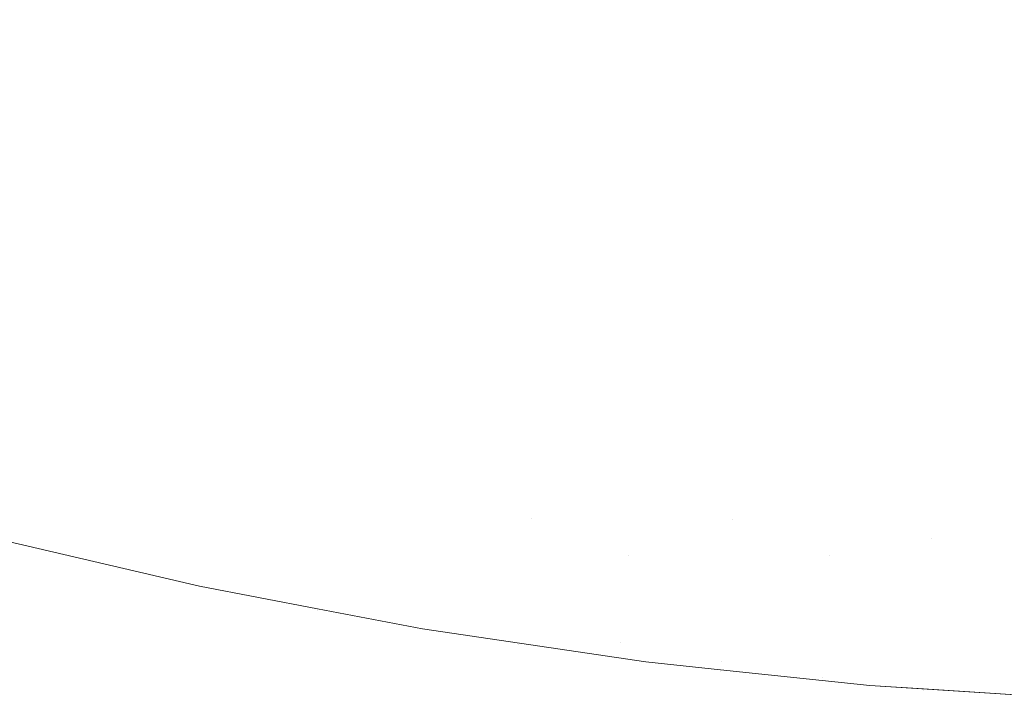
# Model space of a CAD drawing. Header units: centimetres. Extents: x -21.6 to 22.7, y 3.4 to 5.2.
# Tile 113 of 256: x -6.5762 to -6.5511, y 3.7003 to 3.7177. Entities that reach past the tile are written whole.
import ezdxf

# ---------------------------------------------------------------- set-up
doc = ezdxf.new("R2010")
doc.units = ezdxf.units.CM
doc.header["$LTSCALE"] = 2.54
doc.layers.add('Lucido design-1', color=7, linetype='Continuous')

# ---------------------------------------------------------------- blocks, each defined once
blk = doc.blocks.new('Gruppo-4-1')
at = {"color": 7, "linetype": 'Continuous', "lineweight": 9}
blk.add_3dface([(-21.503423, 5.100212, -1872.215514), (-21.503423, 3.500212, -1872.215514), (22.630348, 3.500212, -1872.215514), (22.630348, 5.100212, -1872.215514)], dxfattribs=at)
for points, invisible_edges in [([(-6.571413, 3.718365, -1872.662952), (-6.571201, 3.719713, -1872.660793), (-6.566534, 3.718741, -1872.660793), (-6.566711, 3.717386, -1872.662952)], 15), ([(-6.571413, 3.718365, -1872.662952), (-6.571616, 3.717075, -1872.665138), (-6.576309, 3.718234, -1872.665138), (-6.576073, 3.719516, -1872.662952)], 15), ([(-6.556994, 3.718742, -1872.658665), (-6.557105, 3.717318, -1872.660793), (-6.561833, 3.717942, -1872.660793), (-6.561685, 3.719362, -1872.658665)], 15), ([(-6.566711, 3.717386, -1872.662952), (-6.566534, 3.718741, -1872.660793), (-6.561833, 3.717942, -1872.660793), (-6.561975, 3.716581, -1872.662952)], 15), ([(-6.552282, 3.718299, -1872.658665), (-6.552356, 3.716871, -1872.660793), (-6.557105, 3.717318, -1872.660793), (-6.556994, 3.718742, -1872.658665)], 15), ([(-6.576534, 3.717012, -1872.66735), (-6.576309, 3.718234, -1872.665138), (-6.571616, 3.717075, -1872.665138), (-6.571809, 3.715845, -1872.66735)], 15), ([(-6.566711, 3.717386, -1872.662952), (-6.566881, 3.716089, -1872.665138), (-6.571616, 3.717075, -1872.665138), (-6.571413, 3.718365, -1872.662952)], 15), ([(-6.547556, 3.718032, -1872.658665), (-6.547593, 3.716602, -1872.660793), (-6.552356, 3.716871, -1872.660793), (-6.552282, 3.718299, -1872.658665)], 15), ([(-6.561975, 3.716581, -1872.662952), (-6.561833, 3.717942, -1872.660793), (-6.557105, 3.717318, -1872.660793), (-6.557212, 3.715952, -1872.662952)], 15), ([(-6.561975, 3.716581, -1872.662952), (-6.562111, 3.715278, -1872.665138), (-6.566881, 3.716089, -1872.665138), (-6.566711, 3.717386, -1872.662952)], 15), ([(-6.557212, 3.715952, -1872.662952), (-6.557105, 3.717318, -1872.660793), (-6.552356, 3.716871, -1872.660793), (-6.552427, 3.715501, -1872.662952)], 15), ([(-6.571809, 3.715845, -1872.66735), (-6.571993, 3.714674, -1872.669585), (-6.576748, 3.715848, -1872.669585), (-6.576534, 3.717012, -1872.66735)], 15), ([(-6.571809, 3.715845, -1872.66735), (-6.571616, 3.717075, -1872.665138), (-6.566881, 3.716089, -1872.665138), (-6.567042, 3.714852, -1872.66735)], 15), ([(-6.552427, 3.715501, -1872.662952), (-6.552356, 3.716871, -1872.660793), (-6.547593, 3.716602, -1872.660793), (-6.547628, 3.715231, -1872.662952)], 15), ([(-6.557212, 3.715952, -1872.662952), (-6.557314, 3.714645, -1872.665138), (-6.562111, 3.715278, -1872.665138), (-6.561975, 3.716581, -1872.662952)], 15), ([(-6.567042, 3.714852, -1872.66735), (-6.566881, 3.716089, -1872.665138), (-6.562111, 3.715278, -1872.665138), (-6.562241, 3.714035, -1872.66735)], 15), ([(-6.552427, 3.715501, -1872.662952), (-6.552495, 3.714191, -1872.665138), (-6.557314, 3.714645, -1872.665138), (-6.557212, 3.715952, -1872.662952)], 15), ([(-6.576951, 3.714744, -1872.67184), (-6.576748, 3.715848, -1872.669585), (-6.571993, 3.714674, -1872.669585), (-6.572168, 3.713563, -1872.67184)], 15), ([(-6.567042, 3.714852, -1872.66735), (-6.567196, 3.713675, -1872.669585), (-6.571993, 3.714674, -1872.669585), (-6.571809, 3.715845, -1872.66735)], 15), ([(-6.547628, 3.715231, -1872.662952), (-6.547662, 3.713919, -1872.665138), (-6.552495, 3.714191, -1872.665138), (-6.552427, 3.715501, -1872.662952)], 15), ([(-6.562241, 3.714035, -1872.66735), (-6.562111, 3.715278, -1872.665138), (-6.557314, 3.714645, -1872.665138), (-6.557411, 3.713398, -1872.66735)], 15), ([(-6.572168, 3.713563, -1872.67184), (-6.572333, 3.712513, -1872.674113), (-6.577143, 3.713701, -1872.674113), (-6.576951, 3.714744, -1872.67184)], 15), ([(-6.572168, 3.713563, -1872.67184), (-6.571993, 3.714674, -1872.669585), (-6.567196, 3.713675, -1872.669585), (-6.567342, 3.712558, -1872.67184)], 15), ([(-6.562241, 3.714035, -1872.66735), (-6.562364, 3.712853, -1872.669585), (-6.567196, 3.713675, -1872.669585), (-6.567042, 3.714852, -1872.66735)], 15), ([(-6.557411, 3.713398, -1872.66735), (-6.557314, 3.714645, -1872.665138), (-6.552495, 3.714191, -1872.665138), (-6.55256, 3.712941, -1872.66735)], 15), ([(-6.55256, 3.712941, -1872.66735), (-6.552495, 3.714191, -1872.665138), (-6.547662, 3.713919, -1872.665138), (-6.547695, 3.712667, -1872.66735)], 15), ([(-6.557411, 3.713398, -1872.66735), (-6.557504, 3.712212, -1872.669585), (-6.562364, 3.712853, -1872.669585), (-6.562241, 3.714035, -1872.66735)], 15), ([(-6.577324, 3.712718, -1872.676402), (-6.577143, 3.713701, -1872.674113), (-6.572333, 3.712513, -1872.674113), (-6.572488, 3.711524, -1872.676402)], 15), ([(-6.567342, 3.712558, -1872.67184), (-6.567196, 3.713675, -1872.669585), (-6.562364, 3.712853, -1872.669585), (-6.562481, 3.711732, -1872.67184)], 15), ([(-6.567342, 3.712558, -1872.67184), (-6.56748, 3.711502, -1872.674113), (-6.572333, 3.712513, -1872.674113), (-6.572168, 3.713563, -1872.67184)], 15), ([(-6.55256, 3.712941, -1872.66735), (-6.552622, 3.711752, -1872.669585), (-6.557504, 3.712212, -1872.669585), (-6.557411, 3.713398, -1872.66735)], 15), ([(-6.547695, 3.712667, -1872.66735), (-6.547726, 3.711476, -1872.669585), (-6.552622, 3.711752, -1872.669585), (-6.55256, 3.712941, -1872.66735)], 15), ([(-6.572488, 3.711524, -1872.676402), (-6.572634, 3.710596, -1872.678705), (-6.577494, 3.711796, -1872.678705), (-6.577324, 3.712718, -1872.676402)], 15), ([(-6.562481, 3.711732, -1872.67184), (-6.562364, 3.712853, -1872.669585), (-6.557504, 3.712212, -1872.669585), (-6.557592, 3.711086, -1872.67184)], 15), ([(-6.572488, 3.711524, -1872.676402), (-6.572333, 3.712513, -1872.674113), (-6.56748, 3.711502, -1872.674113), (-6.56761, 3.710508, -1872.676402)], 15), ([(-6.562481, 3.711732, -1872.67184), (-6.562592, 3.710671, -1872.674113), (-6.56748, 3.711502, -1872.674113), (-6.567342, 3.712558, -1872.67184)], 15), ([(-6.557592, 3.711086, -1872.67184), (-6.557504, 3.712212, -1872.669585), (-6.552622, 3.711752, -1872.669585), (-6.552681, 3.710624, -1872.67184)], 15), ([(-6.577652, 3.710934, -1872.681018), (-6.577494, 3.711796, -1872.678705), (-6.572634, 3.710596, -1872.678705), (-6.572771, 3.709728, -1872.681018)], 15), ([(-6.557592, 3.711086, -1872.67184), (-6.557675, 3.710022, -1872.674113), (-6.562592, 3.710671, -1872.674113), (-6.562481, 3.711732, -1872.67184)], 15), ([(-6.552681, 3.710624, -1872.67184), (-6.552622, 3.711752, -1872.669585), (-6.547726, 3.711476, -1872.669585), (-6.547755, 3.710346, -1872.67184)], 15), ([(-6.56761, 3.710508, -1872.676402), (-6.567732, 3.709575, -1872.678705), (-6.572634, 3.710596, -1872.678705), (-6.572488, 3.711524, -1872.676402)], 15), ([(-6.56761, 3.710508, -1872.676402), (-6.56748, 3.711502, -1872.674113), (-6.562592, 3.710671, -1872.674113), (-6.562696, 3.709672, -1872.676402)], 15), ([(-6.572771, 3.709728, -1872.681018), (-6.572897, 3.708922, -1872.683339), (-6.5778, 3.710132, -1872.683339), (-6.577652, 3.710934, -1872.681018)], 15), ([(-6.552681, 3.710624, -1872.67184), (-6.552736, 3.709557, -1872.674113), (-6.557675, 3.710022, -1872.674113), (-6.557592, 3.711086, -1872.67184)], 15), ([(-6.562696, 3.709672, -1872.676402), (-6.562592, 3.710671, -1872.674113), (-6.557675, 3.710022, -1872.674113), (-6.557753, 3.70902, -1872.676402)], 15), ([(-6.572771, 3.709728, -1872.681018), (-6.572634, 3.710596, -1872.678705), (-6.567732, 3.709575, -1872.678705), (-6.567846, 3.708703, -1872.681018)], 15), ([(-6.562696, 3.709672, -1872.676402), (-6.562794, 3.708735, -1872.678705), (-6.567732, 3.709575, -1872.678705), (-6.56761, 3.710508, -1872.676402)], 15), ([(-6.547755, 3.710346, -1872.67184), (-6.547783, 3.709278, -1872.674113), (-6.552736, 3.709557, -1872.674113), (-6.552681, 3.710624, -1872.67184)], 15), ([(-6.577936, 3.709391, -1872.685667), (-6.5778, 3.710132, -1872.683339), (-6.572897, 3.708922, -1872.683339), (-6.573015, 3.708176, -1872.685667)], 15), ([(-6.557753, 3.70902, -1872.676402), (-6.557675, 3.710022, -1872.674113), (-6.552736, 3.709557, -1872.674113), (-6.552788, 3.708553, -1872.676402)], 15), ([(-6.567846, 3.708703, -1872.681018), (-6.567952, 3.707892, -1872.683339), (-6.572897, 3.708922, -1872.683339), (-6.572771, 3.709728, -1872.681018)], 15), ([(-6.557753, 3.70902, -1872.676402), (-6.557826, 3.708079, -1872.678705), (-6.562794, 3.708735, -1872.678705), (-6.562696, 3.709672, -1872.676402)], 15), ([(-6.573015, 3.708176, -1872.685667), (-6.573123, 3.70749, -1872.687998), (-6.578062, 3.708709, -1872.687998), (-6.577936, 3.709391, -1872.685667)], 15), ([(-6.567846, 3.708703, -1872.681018), (-6.567732, 3.709575, -1872.678705), (-6.562794, 3.708735, -1872.678705), (-6.562885, 3.707859, -1872.681018)], 15), ([(-6.552788, 3.708553, -1872.676402), (-6.552736, 3.709557, -1872.674113), (-6.547783, 3.709278, -1872.674113), (-6.547809, 3.708272, -1872.676402)], 15), ([(-6.573015, 3.708176, -1872.685667), (-6.572897, 3.708922, -1872.683339), (-6.567952, 3.707892, -1872.683339), (-6.56805, 3.707141, -1872.685667)], 15), ([(-6.552788, 3.708553, -1872.676402), (-6.552837, 3.70761, -1872.678705), (-6.557826, 3.708079, -1872.678705), (-6.557753, 3.70902, -1872.676402)], 15), ([(-6.578176, 3.708087, -1872.690331), (-6.578062, 3.708709, -1872.687998), (-6.573123, 3.70749, -1872.687998), (-6.573221, 3.706864, -1872.690331)], 15), ([(-6.562885, 3.707859, -1872.681018), (-6.56297, 3.707045, -1872.683339), (-6.567952, 3.707892, -1872.683339), (-6.567846, 3.708703, -1872.681018)], 15), ([(-6.562885, 3.707859, -1872.681018), (-6.562794, 3.708735, -1872.678705), (-6.557826, 3.708079, -1872.678705), (-6.557895, 3.7072, -1872.681018)], 15), ([(-6.547809, 3.708272, -1872.676402), (-6.547834, 3.707327, -1872.678705), (-6.552837, 3.70761, -1872.678705), (-6.552788, 3.708553, -1872.676402)], 15), ([(-6.56805, 3.707141, -1872.685667), (-6.56814, 3.706452, -1872.687998), (-6.573123, 3.70749, -1872.687998), (-6.573015, 3.708176, -1872.685667)], 15), ([(-6.573221, 3.706864, -1872.690331), (-6.57331, 3.706297, -1872.692664), (-6.57828, 3.707524, -1872.692664), (-6.578176, 3.708087, -1872.690331)], 15), ([(-6.56805, 3.707141, -1872.685667), (-6.567952, 3.707892, -1872.683339), (-6.56297, 3.707045, -1872.683339), (-6.563049, 3.706291, -1872.685667)], 15), ([(-6.557895, 3.7072, -1872.681018), (-6.557826, 3.708079, -1872.678705), (-6.552837, 3.70761, -1872.678705), (-6.552883, 3.706729, -1872.681018)], 15), ([(-6.557895, 3.7072, -1872.681018), (-6.557959, 3.706383, -1872.683339), (-6.56297, 3.707045, -1872.683339), (-6.562885, 3.707859, -1872.681018)], 15), ([(-6.578373, 3.707018, -1872.694993), (-6.57828, 3.707524, -1872.692664), (-6.57331, 3.706297, -1872.692664), (-6.57339, 3.705788, -1872.694993)], 15), ([(-6.573221, 3.706864, -1872.690331), (-6.573123, 3.70749, -1872.687998), (-6.56814, 3.706452, -1872.687998), (-6.568222, 3.705822, -1872.690331)], 15), ([(-6.552883, 3.706729, -1872.681018), (-6.552837, 3.70761, -1872.678705), (-6.547834, 3.707327, -1872.678705), (-6.547857, 3.706445, -1872.681018)], 15), ([(-6.563049, 3.706291, -1872.685667), (-6.563121, 3.705598, -1872.687998), (-6.56814, 3.706452, -1872.687998), (-6.56805, 3.707141, -1872.685667)], 15), ([(-6.552883, 3.706729, -1872.681018), (-6.552926, 3.705909, -1872.683339), (-6.557959, 3.706383, -1872.683339), (-6.557895, 3.7072, -1872.681018)], 15), ([(-6.57339, 3.705788, -1872.694993), (-6.573461, 3.705337, -1872.697318), (-6.578455, 3.706571, -1872.697318), (-6.578373, 3.707018, -1872.694993)], 15), ([(-6.563049, 3.706291, -1872.685667), (-6.56297, 3.707045, -1872.683339), (-6.557959, 3.706383, -1872.683339), (-6.558018, 3.705627, -1872.685667)], 15), ([(-6.568222, 3.705822, -1872.690331), (-6.568297, 3.705252, -1872.692664), (-6.57331, 3.706297, -1872.692664), (-6.573221, 3.706864, -1872.690331)], 15), ([(-6.547857, 3.706445, -1872.681018), (-6.547878, 3.705625, -1872.683339), (-6.552926, 3.705909, -1872.683339), (-6.552883, 3.706729, -1872.681018)], 15), ([(-6.578527, 3.706179, -1872.699636), (-6.578455, 3.706571, -1872.697318), (-6.573461, 3.705337, -1872.697318), (-6.573523, 3.704944, -1872.699636)], 15), ([(-6.568222, 3.705822, -1872.690331), (-6.56814, 3.706452, -1872.687998), (-6.563121, 3.705598, -1872.687998), (-6.563187, 3.704966, -1872.690331)], 15), ([(-6.558018, 3.705627, -1872.685667), (-6.557959, 3.706383, -1872.683339), (-6.552926, 3.705909, -1872.683339), (-6.552965, 3.705152, -1872.685667)], 15), ([(-6.573523, 3.704944, -1872.699636), (-6.573576, 3.704606, -1872.701944), (-6.578589, 3.705844, -1872.701944), (-6.578527, 3.706179, -1872.699636)], 15), ([(-6.57339, 3.705788, -1872.694993), (-6.57331, 3.706297, -1872.692664), (-6.568297, 3.705252, -1872.692664), (-6.568364, 3.704741, -1872.694993)], 15), ([(-6.558018, 3.705627, -1872.685667), (-6.558072, 3.704932, -1872.687998), (-6.563121, 3.705598, -1872.687998), (-6.563049, 3.706291, -1872.685667)], 15), ([(-6.552965, 3.705152, -1872.685667), (-6.552926, 3.705909, -1872.683339), (-6.547878, 3.705625, -1872.683339), (-6.547898, 3.704866, -1872.685667)], 15), ([(-6.578641, 3.705563, -1872.704243), (-6.578589, 3.705844, -1872.701944), (-6.573576, 3.704606, -1872.701944), (-6.57362, 3.704323, -1872.704243)], 15), ([(-6.568364, 3.704741, -1872.694993), (-6.568423, 3.704288, -1872.697318), (-6.573461, 3.705337, -1872.697318), (-6.57339, 3.705788, -1872.694993)], 15), ([(-6.563187, 3.704966, -1872.690331), (-6.563247, 3.704394, -1872.692664), (-6.568297, 3.705252, -1872.692664), (-6.568222, 3.705822, -1872.690331)], 15), ([(-6.552965, 3.705152, -1872.685667), (-6.553001, 3.704455, -1872.687998), (-6.558072, 3.704932, -1872.687998), (-6.558018, 3.705627, -1872.685667)], 15), ([(-6.57362, 3.704323, -1872.704243), (-6.573656, 3.704094, -1872.706529), (-6.578683, 3.705336, -1872.706529), (-6.578641, 3.705563, -1872.704243)], 15), ([(-6.563187, 3.704966, -1872.690331), (-6.563121, 3.705598, -1872.687998), (-6.558072, 3.704932, -1872.687998), (-6.558122, 3.704298, -1872.690331)], 15), ([(-6.573684, 3.703919, -1872.7088), (-6.573704, 3.703795, -1872.711056), (-6.578737, 3.705038, -1872.711056), (-6.578715, 3.705161, -1872.7088)], 15), ([(-6.578715, 3.705161, -1872.7088), (-6.578683, 3.705336, -1872.706529), (-6.573656, 3.704094, -1872.706529), (-6.573684, 3.703919, -1872.7088)], 15), ([(-6.573523, 3.704944, -1872.699636), (-6.573461, 3.705337, -1872.697318), (-6.568423, 3.704288, -1872.697318), (-6.568475, 3.703892, -1872.699636)], 15), ([(-6.568364, 3.704741, -1872.694993), (-6.568297, 3.705252, -1872.692664), (-6.563247, 3.704394, -1872.692664), (-6.5633, 3.70388, -1872.694993)], 15), ([(-6.547898, 3.704866, -1872.685667), (-6.547916, 3.704168, -1872.687998), (-6.553001, 3.704455, -1872.687998), (-6.552965, 3.705152, -1872.685667)], 15), ([(-6.578776, 3.704828, -1872.920311), (-6.578764, 3.704891, -1872.918688), (-6.573727, 3.703648, -1872.918688), (-6.573737, 3.703584, -1872.920311)], 15), ([(-6.573721, 3.703685, -1872.917089), (-6.573727, 3.703648, -1872.918688), (-6.578764, 3.704891, -1872.918688), (-6.578758, 3.704928, -1872.917089)], 15), ([(-6.573721, 3.703685, -1872.917089), (-6.578758, 3.704928, -1872.917089), (-6.577308, 3.704563, -1872.915514)], 11), ([(-6.578751, 3.704965, -1872.713294), (-6.578737, 3.705038, -1872.711056), (-6.573704, 3.703795, -1872.711056), (-6.573715, 3.703721, -1872.713294)], 15), ([(-6.577308, 3.704563, -1872.715514), (-6.578751, 3.704965, -1872.713294), (-6.573715, 3.703721, -1872.713294)], 11), ([(-6.568475, 3.703892, -1872.699636), (-6.568519, 3.703552, -1872.701944), (-6.573576, 3.704606, -1872.701944), (-6.573523, 3.704944, -1872.699636)], 15), ([(-6.56071, 3.704035, -1872.692664), (-6.563247, 3.704394, -1872.692664), (-6.563187, 3.704966, -1872.690331)], 11), ([(-6.563187, 3.704966, -1872.690331), (-6.558122, 3.704298, -1872.690331), (-6.56071, 3.704035, -1872.692664)], 11), ([(-6.55558, 3.704034, -1872.690331), (-6.558122, 3.704298, -1872.690331), (-6.558072, 3.704932, -1872.687998)], 11), ([(-6.558072, 3.704932, -1872.687998), (-6.553001, 3.704455, -1872.687998), (-6.55558, 3.704034, -1872.690331)], 11), ([(-6.57377, 3.703373, -1872.923631), (-6.573793, 3.703223, -1872.925326), (-6.578842, 3.704469, -1872.925326), (-6.578815, 3.704618, -1872.923631)], 15), ([(-6.578815, 3.704618, -1872.923631), (-6.578793, 3.704738, -1872.921959), (-6.573751, 3.703493, -1872.921959), (-6.57377, 3.703373, -1872.923631)], 15), ([(-6.573737, 3.703584, -1872.920311), (-6.573751, 3.703493, -1872.921959), (-6.578793, 3.704738, -1872.921959), (-6.578776, 3.704828, -1872.920311)], 15), ([(-6.5633, 3.70388, -1872.694993), (-6.563348, 3.703425, -1872.697318), (-6.568423, 3.704288, -1872.697318), (-6.568364, 3.704741, -1872.694993)], 15), ([(-6.578875, 3.704289, -1872.927046), (-6.578842, 3.704469, -1872.925326), (-6.573793, 3.703223, -1872.925326), (-6.573822, 3.703042, -1872.927046)], 15), ([(-6.577308, 3.704563, -1872.915514), (-6.571642, 3.703241, -1872.915514), (-6.573721, 3.703685, -1872.917089)], 10), ([(-6.577308, 3.704563, -1872.915514), (-6.577308, 3.704563, -1872.715514), (-6.571642, 3.703241, -1872.715514), (-6.571642, 3.703241, -1872.915514)], 5), ([(-6.573715, 3.703721, -1872.713294), (-6.571642, 3.703241, -1872.715514), (-6.577308, 3.704563, -1872.715514)], 9), ([(-6.57362, 3.704323, -1872.704243), (-6.573576, 3.704606, -1872.701944), (-6.568519, 3.703552, -1872.701944), (-6.568556, 3.703268, -1872.704243)], 15), ([(-6.560757, 3.70352, -1872.694993), (-6.5633, 3.70388, -1872.694993), (-6.563247, 3.704394, -1872.692664), (-6.56071, 3.704035, -1872.692664)], 15), ([(-6.553001, 3.704455, -1872.687998), (-6.553034, 3.703819, -1872.690331), (-6.55558, 3.704034, -1872.690331)], 11), ([(-6.550485, 3.703651, -1872.690331), (-6.553034, 3.703819, -1872.690331), (-6.553001, 3.704455, -1872.687998)], 11), ([(-6.553001, 3.704455, -1872.687998), (-6.547916, 3.704168, -1872.687998), (-6.550485, 3.703651, -1872.690331)], 11), ([(-6.573822, 3.703042, -1872.927046), (-6.573856, 3.702827, -1872.928788), (-6.578914, 3.704077, -1872.928788), (-6.578875, 3.704289, -1872.927046)], 15), ([(-6.568556, 3.703268, -1872.704243), (-6.568586, 3.703038, -1872.706529), (-6.573656, 3.704094, -1872.706529), (-6.57362, 3.704323, -1872.704243)], 15), ([(-6.568475, 3.703892, -1872.699636), (-6.568423, 3.704288, -1872.697318), (-6.563348, 3.703425, -1872.697318), (-6.563389, 3.703027, -1872.699636)], 15), ([(-6.558122, 3.704298, -1872.690331), (-6.558167, 3.703723, -1872.692664), (-6.56071, 3.704035, -1872.692664)], 11), ([(-6.555618, 3.703459, -1872.692664), (-6.558167, 3.703723, -1872.692664), (-6.558122, 3.704298, -1872.690331), (-6.55558, 3.704034, -1872.690331)], 15), ([(-6.57896, 3.70383, -1872.930554), (-6.578914, 3.704077, -1872.928788), (-6.573856, 3.702827, -1872.928788), (-6.573895, 3.702579, -1872.930554)], 15), ([(-6.568609, 3.702861, -1872.7088), (-6.568625, 3.702737, -1872.711056), (-6.573704, 3.703795, -1872.711056), (-6.573684, 3.703919, -1872.7088)], 15), ([(-6.573684, 3.703919, -1872.7088), (-6.573656, 3.704094, -1872.706529), (-6.568586, 3.703038, -1872.706529), (-6.568609, 3.702861, -1872.7088)], 15), ([(-6.563389, 3.703027, -1872.699636), (-6.563425, 3.702686, -1872.701944), (-6.568519, 3.703552, -1872.701944), (-6.568475, 3.703892, -1872.699636)], 15), ([(-6.560798, 3.703064, -1872.697318), (-6.563348, 3.703425, -1872.697318), (-6.5633, 3.70388, -1872.694993), (-6.560757, 3.70352, -1872.694993)], 15), ([(-6.56071, 3.704035, -1872.692664), (-6.558167, 3.703723, -1872.692664), (-6.558207, 3.703208, -1872.694993), (-6.560757, 3.70352, -1872.694993)], 15), ([(-6.55558, 3.704034, -1872.690331), (-6.553034, 3.703819, -1872.690331), (-6.553064, 3.703243, -1872.692664), (-6.555618, 3.703459, -1872.692664)], 15), ([(-6.573895, 3.702579, -1872.930554), (-6.573939, 3.702296, -1872.932342), (-6.579012, 3.703548, -1872.932342), (-6.57896, 3.70383, -1872.930554)], 15), ([(-6.573737, 3.703584, -1872.920311), (-6.573727, 3.703648, -1872.918688), (-6.568645, 3.702589, -1872.918688), (-6.568653, 3.702525, -1872.920311)], 15), ([(-6.56864, 3.702626, -1872.917089), (-6.568645, 3.702589, -1872.918688), (-6.573727, 3.703648, -1872.918688), (-6.573721, 3.703685, -1872.917089)], 15), ([(-6.56864, 3.702626, -1872.917089), (-6.573721, 3.703685, -1872.917089), (-6.571642, 3.703241, -1872.915514)], 11), ([(-6.573715, 3.703721, -1872.713294), (-6.573704, 3.703795, -1872.711056), (-6.568625, 3.702737, -1872.711056), (-6.568635, 3.702663, -1872.713294)], 15), ([(-6.571642, 3.703241, -1872.715514), (-6.573715, 3.703721, -1872.713294), (-6.568635, 3.702663, -1872.713294)], 11), ([(-6.555651, 3.702943, -1872.694993), (-6.558207, 3.703208, -1872.694993), (-6.558167, 3.703723, -1872.692664), (-6.555618, 3.703459, -1872.692664)], 15), ([(-6.550507, 3.703074, -1872.692664), (-6.553064, 3.703243, -1872.692664), (-6.553034, 3.703819, -1872.690331), (-6.550485, 3.703651, -1872.690331)], 15), ([(-6.57907, 3.70323, -1872.934153), (-6.579012, 3.703548, -1872.932342), (-6.573939, 3.702296, -1872.932342), (-6.57399, 3.701975, -1872.934153)], 15), ([(-6.568681, 3.702313, -1872.923631), (-6.568701, 3.702162, -1872.925326), (-6.573793, 3.703223, -1872.925326), (-6.57377, 3.703373, -1872.923631)], 15), ([(-6.57377, 3.703373, -1872.923631), (-6.573751, 3.703493, -1872.921959), (-6.568665, 3.702433, -1872.921959), (-6.568681, 3.702313, -1872.923631)], 15), ([(-6.568653, 3.702525, -1872.920311), (-6.568665, 3.702433, -1872.921959), (-6.573751, 3.703493, -1872.921959), (-6.573737, 3.703584, -1872.920311)], 15), ([(-6.568556, 3.703268, -1872.704243), (-6.568519, 3.703552, -1872.701944), (-6.563425, 3.702686, -1872.701944), (-6.563454, 3.702401, -1872.704243)], 15), ([(-6.560835, 3.702666, -1872.699636), (-6.563389, 3.703027, -1872.699636), (-6.563348, 3.703425, -1872.697318), (-6.560798, 3.703064, -1872.697318)], 15), ([(-6.560757, 3.70352, -1872.694993), (-6.558207, 3.703208, -1872.694993), (-6.558243, 3.702751, -1872.697318), (-6.560798, 3.703064, -1872.697318)], 15), ([(-6.555618, 3.703459, -1872.692664), (-6.553064, 3.703243, -1872.692664), (-6.553091, 3.702726, -1872.694993), (-6.555651, 3.702943, -1872.694993)], 15), ([(-6.57399, 3.701975, -1872.934153), (-6.574046, 3.701616, -1872.935985), (-6.579136, 3.702873, -1872.935985), (-6.57907, 3.70323, -1872.934153)], 15), ([(-6.573822, 3.703042, -1872.927046), (-6.573793, 3.703223, -1872.925326), (-6.568701, 3.702162, -1872.925326), (-6.568724, 3.70198, -1872.927046)], 15), ([(-6.571642, 3.703241, -1872.915514), (-6.568633, 3.702668, -1872.915514), (-6.56864, 3.702626, -1872.917089)], 10), ([(-6.568633, 3.702668, -1872.915514), (-6.571642, 3.703241, -1872.915514), (-6.571642, 3.703241, -1872.715514), (-6.568633, 3.702668, -1872.715514)], 10), ([(-6.568635, 3.702663, -1872.713294), (-6.568633, 3.702668, -1872.715514), (-6.571642, 3.703241, -1872.715514)], 9), ([(-6.563454, 3.702401, -1872.704243), (-6.563478, 3.70217, -1872.706529), (-6.568586, 3.703038, -1872.706529), (-6.568556, 3.703268, -1872.704243)], 15), ([(-6.555681, 3.702486, -1872.697318), (-6.558243, 3.702751, -1872.697318), (-6.558207, 3.703208, -1872.694993), (-6.555651, 3.702943, -1872.694993)], 15), ([(-6.550527, 3.702557, -1872.694993), (-6.553091, 3.702726, -1872.694993), (-6.553064, 3.703243, -1872.692664), (-6.550507, 3.703074, -1872.692664)], 15), ([(-6.579209, 3.702477, -1872.937837), (-6.579136, 3.702873, -1872.935985), (-6.574046, 3.701616, -1872.935985), (-6.574109, 3.701217, -1872.937837)], 15), ([(-6.568724, 3.70198, -1872.927046), (-6.568752, 3.701764, -1872.928788), (-6.573856, 3.702827, -1872.928788), (-6.573822, 3.703042, -1872.927046)], 15), ([(-6.563497, 3.701992, -1872.7088), (-6.56351, 3.701867, -1872.711056), (-6.568625, 3.702737, -1872.711056), (-6.568609, 3.702861, -1872.7088)], 15), ([(-6.568609, 3.702861, -1872.7088), (-6.568586, 3.703038, -1872.706529), (-6.563478, 3.70217, -1872.706529), (-6.563497, 3.701992, -1872.7088)], 15), ([(-6.560866, 3.702324, -1872.701944), (-6.563425, 3.702686, -1872.701944), (-6.563389, 3.703027, -1872.699636), (-6.560835, 3.702666, -1872.699636)], 15), ([(-6.560798, 3.703064, -1872.697318), (-6.558243, 3.702751, -1872.697318), (-6.558274, 3.702352, -1872.699636), (-6.560835, 3.702666, -1872.699636)], 15), ([(-6.555651, 3.702943, -1872.694993), (-6.553091, 3.702726, -1872.694993), (-6.553115, 3.702268, -1872.697318), (-6.555681, 3.702486, -1872.697318)], 15), ([(-6.573895, 3.702579, -1872.930554), (-6.573856, 3.702827, -1872.928788), (-6.568752, 3.701764, -1872.928788), (-6.568785, 3.701515, -1872.930554)], 15), ([(-6.563522, 3.701756, -1872.917089), (-6.563526, 3.701718, -1872.918688), (-6.568645, 3.702589, -1872.918688), (-6.56864, 3.702626, -1872.917089)], 15), ([(-6.56864, 3.702626, -1872.917089), (-6.568633, 3.702668, -1872.915514), (-6.565961, 3.702159, -1872.915514)], 9), ([(-6.565961, 3.702159, -1872.915514), (-6.563522, 3.701756, -1872.917089), (-6.56864, 3.702626, -1872.917089)], 11), ([(-6.568635, 3.702663, -1872.713294), (-6.568625, 3.702737, -1872.711056), (-6.56351, 3.701867, -1872.711056), (-6.563518, 3.701793, -1872.713294)], 15), ([(-6.565961, 3.702159, -1872.715514), (-6.568633, 3.702668, -1872.715514), (-6.568635, 3.702663, -1872.713294)], 10), ([(-6.568635, 3.702663, -1872.713294), (-6.563518, 3.701793, -1872.713294), (-6.565961, 3.702159, -1872.715514)], 11), ([(-6.568633, 3.702668, -1872.715514), (-6.565961, 3.702159, -1872.715514), (-6.565961, 3.702159, -1872.915514), (-6.568633, 3.702668, -1872.915514)], 10), ([(-6.560892, 3.702038, -1872.704243), (-6.563454, 3.702401, -1872.704243), (-6.563425, 3.702686, -1872.701944), (-6.560866, 3.702324, -1872.701944)], 15), ([(-6.560835, 3.702666, -1872.699636), (-6.558274, 3.702352, -1872.699636), (-6.5583, 3.70201, -1872.701944), (-6.560866, 3.702324, -1872.701944)], 15), ([(-6.555707, 3.702086, -1872.699636), (-6.558274, 3.702352, -1872.699636), (-6.558243, 3.702751, -1872.697318), (-6.555681, 3.702486, -1872.697318)], 15), ([(-6.550545, 3.702099, -1872.697318), (-6.553115, 3.702268, -1872.697318), (-6.553091, 3.702726, -1872.694993), (-6.550527, 3.702557, -1872.694993)], 15), ([(-6.574109, 3.701217, -1872.937837), (-6.574178, 3.700777, -1872.939711), (-6.579289, 3.702039, -1872.939711), (-6.579209, 3.702477, -1872.937837)], 15), ([(-6.568785, 3.701515, -1872.930554), (-6.568822, 3.70123, -1872.932342), (-6.573939, 3.702296, -1872.932342), (-6.573895, 3.702579, -1872.930554)], 15), ([(-6.568681, 3.702313, -1872.923631), (-6.568665, 3.702433, -1872.921959), (-6.563542, 3.701562, -1872.921959), (-6.563554, 3.701441, -1872.923631)], 15), ([(-6.563532, 3.701654, -1872.920311), (-6.563542, 3.701562, -1872.921959), (-6.568665, 3.702433, -1872.921959), (-6.568653, 3.702525, -1872.920311)], 15), ([(-6.568653, 3.702525, -1872.920311), (-6.568645, 3.702589, -1872.918688), (-6.563526, 3.701718, -1872.918688), (-6.563532, 3.701654, -1872.920311)], 15), ([(-6.560913, 3.701807, -1872.706529), (-6.563478, 3.70217, -1872.706529), (-6.563454, 3.702401, -1872.704243), (-6.560892, 3.702038, -1872.704243)], 15), ([(-6.555681, 3.702486, -1872.697318), (-6.553115, 3.702268, -1872.697318), (-6.553136, 3.701868, -1872.699636), (-6.555707, 3.702086, -1872.699636)], 15), ([(-6.57399, 3.701975, -1872.934153), (-6.573939, 3.702296, -1872.932342), (-6.568822, 3.70123, -1872.932342), (-6.568864, 3.700908, -1872.934153)], 15), ([(-6.568724, 3.70198, -1872.927046), (-6.568701, 3.702162, -1872.925326), (-6.56357, 3.70129, -1872.925326), (-6.563589, 3.701106, -1872.927046)], 15), ([(-6.563554, 3.701441, -1872.923631), (-6.56357, 3.70129, -1872.925326), (-6.568701, 3.702162, -1872.925326), (-6.568681, 3.702313, -1872.923631)], 15), ([(-6.563522, 3.701756, -1872.917089), (-6.565961, 3.702159, -1872.915514), (-6.560268, 3.701316, -1872.915514)], 9), ([(-6.565961, 3.702159, -1872.915514), (-6.565961, 3.702159, -1872.715514), (-6.560268, 3.701316, -1872.715514), (-6.560268, 3.701316, -1872.915514)], 5), ([(-6.560268, 3.701316, -1872.715514), (-6.565961, 3.702159, -1872.715514), (-6.563518, 3.701793, -1872.713294)], 10), ([(-6.563497, 3.701992, -1872.7088), (-6.563478, 3.70217, -1872.706529), (-6.560913, 3.701807, -1872.706529)], 11), ([(-6.560866, 3.702324, -1872.701944), (-6.5583, 3.70201, -1872.701944), (-6.558323, 3.701723, -1872.704243), (-6.560892, 3.702038, -1872.704243)], 15), ([(-6.555729, 3.701744, -1872.701944), (-6.5583, 3.70201, -1872.701944), (-6.558274, 3.702352, -1872.699636), (-6.555707, 3.702086, -1872.699636)], 15), ([(-6.550561, 3.701699, -1872.699636), (-6.553136, 3.701868, -1872.699636), (-6.553115, 3.702268, -1872.697318), (-6.550545, 3.702099, -1872.697318)], 15), ([(-6.579377, 3.701559, -1872.941603), (-6.579289, 3.702039, -1872.939711), (-6.574178, 3.700777, -1872.939711), (-6.574254, 3.700294, -1872.941603)], 15), ([(-6.568864, 3.700908, -1872.934153), (-6.568912, 3.700547, -1872.935985), (-6.574046, 3.701616, -1872.935985), (-6.57399, 3.701975, -1872.934153)], 15), ([(-6.563589, 3.701106, -1872.927046), (-6.563612, 3.70089, -1872.928788), (-6.568752, 3.701764, -1872.928788), (-6.568724, 3.70198, -1872.927046)], 15), ([(-6.563518, 3.701793, -1872.713294), (-6.56351, 3.701867, -1872.711056), (-6.558365, 3.701188, -1872.711056), (-6.55837, 3.701114, -1872.713294)], 15), ([(-6.558355, 3.701314, -1872.7088), (-6.558365, 3.701188, -1872.711056), (-6.56351, 3.701867, -1872.711056), (-6.563497, 3.701992, -1872.7088)], 15), ([(-6.558355, 3.701314, -1872.7088), (-6.563497, 3.701992, -1872.7088), (-6.560913, 3.701807, -1872.706529)], 11), ([(-6.560892, 3.702038, -1872.704243), (-6.558323, 3.701723, -1872.704243), (-6.558341, 3.701492, -1872.706529), (-6.560913, 3.701807, -1872.706529)], 15), ([(-6.555748, 3.701457, -1872.704243), (-6.558323, 3.701723, -1872.704243), (-6.5583, 3.70201, -1872.701944), (-6.555729, 3.701744, -1872.701944)], 15), ([(-6.555707, 3.702086, -1872.699636), (-6.553136, 3.701868, -1872.699636), (-6.553154, 3.701525, -1872.701944), (-6.555729, 3.701744, -1872.701944)], 15), ([(-6.550574, 3.701356, -1872.701944), (-6.553154, 3.701525, -1872.701944), (-6.553136, 3.701868, -1872.699636), (-6.550561, 3.701699, -1872.699636)], 15), ([(-6.574109, 3.701217, -1872.937837), (-6.574046, 3.701616, -1872.935985), (-6.568912, 3.700547, -1872.935985), (-6.568964, 3.700146, -1872.937837)], 15), ([(-6.568785, 3.701515, -1872.930554), (-6.568752, 3.701764, -1872.928788), (-6.563612, 3.70089, -1872.928788), (-6.563638, 3.70064, -1872.930554)], 15), ([(-6.558381, 3.700974, -1872.920311), (-6.558389, 3.700882, -1872.921959), (-6.563542, 3.701562, -1872.921959), (-6.563532, 3.701654, -1872.920311)], 15), ([(-6.563532, 3.701654, -1872.920311), (-6.563526, 3.701718, -1872.918688), (-6.558376, 3.701039, -1872.918688), (-6.558381, 3.700974, -1872.920311)], 15), ([(-6.558373, 3.701077, -1872.917089), (-6.558376, 3.701039, -1872.918688), (-6.563526, 3.701718, -1872.918688), (-6.563522, 3.701756, -1872.917089)], 15), ([(-6.560268, 3.701316, -1872.915514), (-6.558373, 3.701077, -1872.917089), (-6.563522, 3.701756, -1872.917089)], 11), ([(-6.563518, 3.701793, -1872.713294), (-6.55837, 3.701114, -1872.713294), (-6.560268, 3.701316, -1872.715514)], 11), ([(-6.560913, 3.701807, -1872.706529), (-6.558341, 3.701492, -1872.706529), (-6.558355, 3.701314, -1872.7088)], 11), ([(-6.555763, 3.701225, -1872.706529), (-6.558341, 3.701492, -1872.706529), (-6.558323, 3.701723, -1872.704243), (-6.555748, 3.701457, -1872.704243)], 15), ([(-6.555729, 3.701744, -1872.701944), (-6.553154, 3.701525, -1872.701944), (-6.553169, 3.701238, -1872.704243), (-6.555748, 3.701457, -1872.704243)], 15), ([(-6.574254, 3.700294, -1872.941603), (-6.574337, 3.699767, -1872.943514), (-6.579474, 3.701035, -1872.943514), (-6.579377, 3.701559, -1872.941603)], 15), ([(-6.563638, 3.70064, -1872.930554), (-6.563668, 3.700353, -1872.932342), (-6.568822, 3.70123, -1872.932342), (-6.568785, 3.701515, -1872.930554)], 15), ([(-6.558398, 3.70076, -1872.923631), (-6.55841, 3.700609, -1872.925326), (-6.56357, 3.70129, -1872.925326), (-6.563554, 3.701441, -1872.923631)], 15), ([(-6.563554, 3.701441, -1872.923631), (-6.563542, 3.701562, -1872.921959), (-6.558389, 3.700882, -1872.921959), (-6.558398, 3.70076, -1872.923631)], 15), ([(-6.555775, 3.701046, -1872.7088), (-6.558355, 3.701314, -1872.7088), (-6.558341, 3.701492, -1872.706529), (-6.555763, 3.701225, -1872.706529)], 15), ([(-6.555748, 3.701457, -1872.704243), (-6.553169, 3.701238, -1872.704243), (-6.553181, 3.701006, -1872.706529), (-6.555763, 3.701225, -1872.706529)], 15), ([(-6.550585, 3.701068, -1872.704243), (-6.553169, 3.701238, -1872.704243), (-6.553154, 3.701525, -1872.701944), (-6.550574, 3.701356, -1872.701944)], 15), ([(-6.568964, 3.700146, -1872.937837), (-6.569022, 3.699703, -1872.939711), (-6.574178, 3.700777, -1872.939711), (-6.574109, 3.701217, -1872.937837)], 15), ([(-6.568864, 3.700908, -1872.934153), (-6.568822, 3.70123, -1872.932342), (-6.563668, 3.700353, -1872.932342), (-6.563702, 3.70003, -1872.934153)], 15), ([(-6.558424, 3.700425, -1872.927046), (-6.558441, 3.700208, -1872.928788), (-6.563612, 3.70089, -1872.928788), (-6.563589, 3.701106, -1872.927046)], 15), ([(-6.563589, 3.701106, -1872.927046), (-6.56357, 3.70129, -1872.925326), (-6.55841, 3.700609, -1872.925326), (-6.558424, 3.700425, -1872.927046)], 15), ([(-6.560268, 3.701316, -1872.915514), (-6.55837, 3.701115, -1872.915514), (-6.558373, 3.701077, -1872.917089)], 10), ([(-6.55837, 3.701115, -1872.915514), (-6.560268, 3.701316, -1872.915514), (-6.560268, 3.701316, -1872.715514), (-6.55837, 3.701115, -1872.715514)], 10), ([(-6.55837, 3.701114, -1872.713294), (-6.55837, 3.701115, -1872.715514), (-6.560268, 3.701316, -1872.715514)], 9), ([(-6.558373, 3.701077, -1872.917089), (-6.55837, 3.701115, -1872.915514), (-6.554563, 3.700711, -1872.915514)], 9), ([(-6.55837, 3.701114, -1872.713294), (-6.558365, 3.701188, -1872.711056), (-6.555783, 3.700921, -1872.711056)], 11), ([(-6.55837, 3.701115, -1872.715514), (-6.554563, 3.700711, -1872.715514), (-6.554563, 3.700711, -1872.915514), (-6.55837, 3.701115, -1872.915514)], 10), ([(-6.554563, 3.700711, -1872.715514), (-6.55837, 3.701115, -1872.715514), (-6.55837, 3.701114, -1872.713294)], 10), ([(-6.55837, 3.701114, -1872.713294), (-6.5532, 3.700627, -1872.713294), (-6.554563, 3.700711, -1872.715514)], 11), ([(-6.5532, 3.700627, -1872.713294), (-6.55837, 3.701114, -1872.713294), (-6.555783, 3.700921, -1872.711056)], 11), ([(-6.555783, 3.700921, -1872.711056), (-6.558365, 3.701188, -1872.711056), (-6.558355, 3.701314, -1872.7088), (-6.555775, 3.701046, -1872.7088)], 15), ([(-6.555763, 3.701225, -1872.706529), (-6.553181, 3.701006, -1872.706529), (-6.55319, 3.700827, -1872.7088), (-6.555775, 3.701046, -1872.7088)], 15), ([(-6.550595, 3.700836, -1872.706529), (-6.553181, 3.701006, -1872.706529), (-6.553169, 3.701238, -1872.704243), (-6.550585, 3.701068, -1872.704243)], 15), ([(-6.579579, 3.700465, -1872.945443), (-6.579474, 3.701035, -1872.943514), (-6.574337, 3.699767, -1872.943514), (-6.574427, 3.699193, -1872.945443)], 15), ([(-6.563702, 3.70003, -1872.934153), (-6.563739, 3.699667, -1872.935985), (-6.568912, 3.700547, -1872.935985), (-6.568864, 3.700908, -1872.934153)], 15), ([(-6.563638, 3.70064, -1872.930554), (-6.563612, 3.70089, -1872.928788), (-6.558441, 3.700208, -1872.928788), (-6.558461, 3.699956, -1872.930554)], 15), ([(-6.558398, 3.70076, -1872.923631), (-6.558389, 3.700882, -1872.921959), (-6.553213, 3.700395, -1872.921959), (-6.553219, 3.700273, -1872.923631)], 15), ([(-6.553208, 3.700487, -1872.920311), (-6.553213, 3.700395, -1872.921959), (-6.558389, 3.700882, -1872.921959), (-6.558381, 3.700974, -1872.920311)], 15), ([(-6.558381, 3.700974, -1872.920311), (-6.558376, 3.701039, -1872.918688), (-6.553204, 3.700552, -1872.918688), (-6.553208, 3.700487, -1872.920311)], 15), ([(-6.553202, 3.70059, -1872.917089), (-6.553204, 3.700552, -1872.918688), (-6.558376, 3.701039, -1872.918688), (-6.558373, 3.701077, -1872.917089)], 15), ([(-6.554563, 3.700711, -1872.915514), (-6.553202, 3.70059, -1872.917089), (-6.558373, 3.701077, -1872.917089)], 11), ([(-6.555775, 3.701046, -1872.7088), (-6.55319, 3.700827, -1872.7088), (-6.553197, 3.700701, -1872.711056), (-6.555783, 3.700921, -1872.711056)], 15), ([(-6.555783, 3.700921, -1872.711056), (-6.553197, 3.700701, -1872.711056), (-6.5532, 3.700627, -1872.713294)], 11), ([(-6.550601, 3.700657, -1872.7088), (-6.55319, 3.700827, -1872.7088), (-6.553181, 3.701006, -1872.706529), (-6.550595, 3.700836, -1872.706529)], 15), ([(-6.574254, 3.700294, -1872.941603), (-6.574178, 3.700777, -1872.939711), (-6.569022, 3.699703, -1872.939711), (-6.569085, 3.699217, -1872.941603)], 15), ([(-6.558461, 3.699956, -1872.930554), (-6.558483, 3.699669, -1872.932342), (-6.563668, 3.700353, -1872.932342), (-6.563638, 3.70064, -1872.930554)], 15), ([(-6.558424, 3.700425, -1872.927046), (-6.55841, 3.700609, -1872.925326), (-6.553227, 3.700121, -1872.925326), (-6.553236, 3.699936, -1872.927046)], 15), ([(-6.553219, 3.700273, -1872.923631), (-6.553227, 3.700121, -1872.925326), (-6.55841, 3.700609, -1872.925326), (-6.558398, 3.70076, -1872.923631)], 15), ([(-6.553202, 3.70059, -1872.917089), (-6.554563, 3.700711, -1872.915514), (-6.548847, 3.700343, -1872.915514)], 9), ([(-6.554563, 3.700711, -1872.915514), (-6.554563, 3.700711, -1872.715514), (-6.5532, 3.700624, -1872.715514)], 9), ([(-6.5532, 3.700624, -1872.715514), (-6.548847, 3.700343, -1872.715514), (-6.548847, 3.700343, -1872.915514), (-6.554563, 3.700711, -1872.915514)], 10), ([(-6.5532, 3.700627, -1872.713294), (-6.5532, 3.700624, -1872.715514), (-6.554563, 3.700711, -1872.715514)], 9), ([(-6.550609, 3.700456, -1872.713294), (-6.5532, 3.700627, -1872.713294), (-6.553197, 3.700701, -1872.711056), (-6.550606, 3.700531, -1872.711056)], 15), ([(-6.548847, 3.700343, -1872.715514), (-6.5532, 3.700624, -1872.715514), (-6.5532, 3.700627, -1872.713294), (-6.550609, 3.700456, -1872.713294)], 14), ([(-6.550606, 3.700531, -1872.711056), (-6.553197, 3.700701, -1872.711056), (-6.55319, 3.700827, -1872.7088), (-6.550601, 3.700657, -1872.7088)], 15), ([(-6.574427, 3.699193, -1872.945443), (-6.574525, 3.698572, -1872.947388), (-6.579692, 3.699848, -1872.947388), (-6.579579, 3.700465, -1872.945443)], 15), ([(-6.568964, 3.700146, -1872.937837), (-6.568912, 3.700547, -1872.935985), (-6.563739, 3.699667, -1872.935985), (-6.563781, 3.699265, -1872.937837)], 15), ([(-6.563702, 3.70003, -1872.934153), (-6.563668, 3.700353, -1872.932342), (-6.558483, 3.699669, -1872.932342), (-6.558509, 3.699344, -1872.934153)], 15), ([(-6.553236, 3.699936, -1872.927046), (-6.553248, 3.699719, -1872.928788), (-6.558441, 3.700208, -1872.928788), (-6.558424, 3.700425, -1872.927046)], 15), ([(-6.553219, 3.700273, -1872.923631), (-6.553213, 3.700395, -1872.921959), (-6.548021, 3.700102, -1872.921959), (-6.548025, 3.69998, -1872.923631)], 15), ([(-6.548019, 3.700195, -1872.920311), (-6.548021, 3.700102, -1872.921959), (-6.553213, 3.700395, -1872.921959), (-6.553208, 3.700487, -1872.920311)], 15), ([(-6.553208, 3.700487, -1872.920311), (-6.553204, 3.700552, -1872.918688), (-6.548017, 3.700259, -1872.918688), (-6.548019, 3.700195, -1872.920311)], 15), ([(-6.548016, 3.700297, -1872.917089), (-6.548017, 3.700259, -1872.918688), (-6.553204, 3.700552, -1872.918688), (-6.553202, 3.70059, -1872.917089)], 15), ([(-6.548847, 3.700343, -1872.915514), (-6.548016, 3.700297, -1872.917089), (-6.553202, 3.70059, -1872.917089)], 11), ([(-6.569085, 3.699217, -1872.941603), (-6.569155, 3.698687, -1872.943514), (-6.574337, 3.699767, -1872.943514), (-6.574254, 3.700294, -1872.941603)], 15), ([(-6.548025, 3.69998, -1872.923631), (-6.548028, 3.699827, -1872.925326), (-6.553227, 3.700121, -1872.925326), (-6.553219, 3.700273, -1872.923631)], 15)]:
    blk.add_3dface(points, dxfattribs=dict(at, invisible_edges=invisible_edges))
blk = doc.blocks.new('Gruppo-5-1')
at = {"color": 7}
blk.add_blockref('Gruppo-4-1', (0, 0), dxfattribs=at)

msp = doc.modelspace()

# ---------------------------------------------------------------- block references
at = {"layer": 'Lucido design-1', "color": 7}
msp.add_blockref('Gruppo-5-1', (0, 0), dxfattribs=at)

doc.saveas('drawing.dxf')
